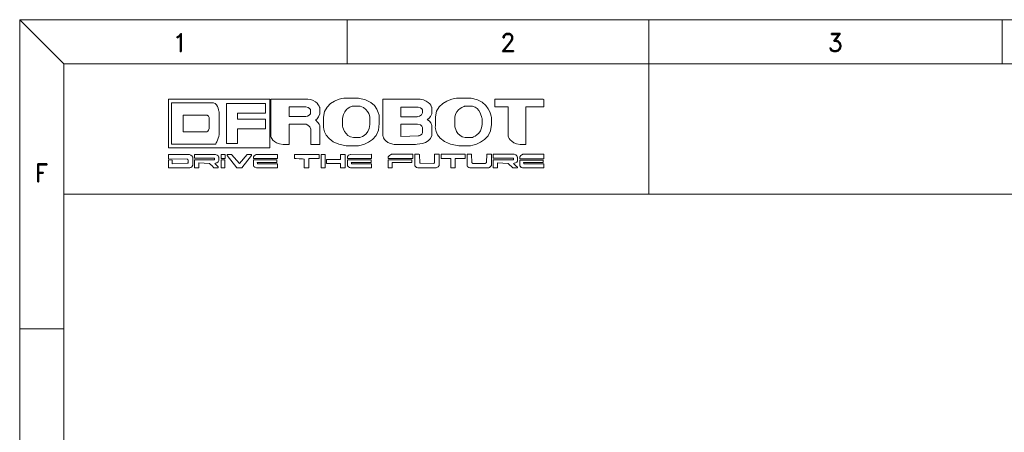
# Model space of a CAD drawing. Header units: millimetres. Extents: x 1213 to 2428, y 1034 to 1891.
# Tile 10 of 14: x 1213 to 1669, y 1700 to 1891. Entities that reach past the tile are written whole.
import ezdxf
from ezdxf.enums import TextEntityAlignment as Align

# ---------------------------------------------------------------- set-up
doc = ezdxf.new("R2010")
doc.units = ezdxf.units.MM
doc.layers.add('图框', color=7, linetype='Continuous', lineweight=18)
doc.styles.add('TXT', font='romand.shx', dxfattribs={"width": 0.8, "height": 1.2})

# ---------------------------------------------------------------- blocks, each defined once
blk = doc.blocks.new('2')
at = {"color": 0, "lineweight": 0}
for points in [[(818.015, 440.762), (2032.964, 440.762), (2032.964, 1298.343), (818.015, 1298.343)], [(838.434, 461.181), (838.434, 1277.925), (2012.545, 1277.925), (2012.545, 461.181)]]:
    blk.add_lwpolyline(points, close=True, dxfattribs=at)
for points in [[(838.434, 1277.925), (818.015, 1298.343)], [(969.623, 1298.343), (969.623, 1277.925)], [(1109.183, 1298.343), (1109.183, 1217.685)], [(1272.84, 1298.343), (1272.84, 1277.925)], [(838.434, 1217.685), (2012.545, 1217.685)], [(818.015, 1155.413), (838.434, 1155.413)]]:
    blk.add_lwpolyline(points, dxfattribs=at)
at = {"color": 0, "lineweight": 0, "style": 'TXT'}
for s, p in [('1', (892.412, 1287.779)), ('2', (1044.02, 1287.779)), ('3', (1195.628, 1287.779)), ('F', (828.143, 1227.545))]:
    blk.add_text(s, height=8.355, dxfattribs=at).set_placement(p, align=Align.MIDDLE_CENTER)

msp = doc.modelspace()

# ---------------------------------------------------------------- linework, layer by layer
at = {"layer": '图框'}
for p, q in [((1282.36, 1854.43), (1282.36, 1831.91)), ((1329.14, 1854.43), (1282.36, 1854.43)), ((1283.72, 1852.76), (1283.72, 1833.61)), ((1309.16, 1833.93), (1309.16, 1852.37)), ((1309.16, 1852.37), (1327.16, 1852.37)), ((1327.16, 1852.37), (1327.16, 1847.93)), ((1329.14, 1831.91), (1329.14, 1854.43)), ((1329.7, 1854.43), (1329.7, 1837.26)), ((1338.1, 1850.78), (1338.1, 1846.3)), ((1352.33, 1850.58), (1352.33, 1847.53)), ((1381.55, 1854.43), (1381.55, 1837.66)), ((1389.8, 1850.74), (1389.8, 1846.26)), ((1404.15, 1850.62), (1404.15, 1847.65)), ((1433.33, 1854.35), (1433.33, 1850.78)), ((1439.52, 1850.78), (1439.52, 1837.42)), ((1447.73, 1850.86), (1447.73, 1833.5)), ((1456.03, 1854.16), (1456.03, 1850.86)), ((1289.02, 1846.98), (1289.02, 1839.28)), ((1327.16, 1847.93), (1314.23, 1847.89)), ((1314.23, 1847.89), (1314.23, 1845.19)), ((1348.05, 1849.55), (1348.05, 1847.65)), ((1354, 1846.02), (1354, 1841.78)), ((1399.91, 1849.28), (1399.91, 1848.09)), ((1405.82, 1846.18), (1405.82, 1841.94)), ((1414.86, 1845.99), (1414.86, 1841.78)), ((1301.15, 1845.23), (1301.15, 1840.79)), ((1314.23, 1845.19), (1327.16, 1845.19)), ((1327.16, 1845.19), (1327.16, 1840.67)), ((1338.1, 1842.85), (1338.1, 1833.5)), ((1352.33, 1842.1), (1352.33, 1833.5)), ((1362.88, 1845.67), (1362.88, 1842.1)), ((1375.57, 1845.43), (1375.57, 1842.61)), ((1389.8, 1842.85), (1389.8, 1837.14)), ((1404.15, 1842.42), (1404.15, 1837.54)), ((1427.43, 1845.51), (1427.43, 1842.69)), ((1327.16, 1840.67), (1314.19, 1840.67)), ((1314.19, 1840.67), (1314.19, 1833.93)), ((1348.21, 1840.51), (1348.21, 1833.5)), ((1399.91, 1840.99), (1399.91, 1838.85)), ((1314.19, 1833.93), (1309.16, 1833.93)), ((1282.36, 1831.91), (1329.14, 1831.91)), ((1282.36, 1828.83), (1282.36, 1826.86)), ((1294.4, 1828.83), (1294.4, 1827.07)), ((1306.67, 1828.83), (1306.67, 1826.91)), ((1308.6, 1828.83), (1306.67, 1828.83)), ((1308.6, 1826.91), (1308.6, 1828.83)), ((1309.53, 1828.83), (1309.53, 1828.35)), ((1311.51, 1828.83), (1309.53, 1828.83)), ((1309.53, 1828.35), (1314.01, 1822.57)), ((1315.11, 1824.72), (1311.51, 1828.83)), ((1318.69, 1828.83), (1315.11, 1824.72)), ((1316.24, 1822.57), (1320.69, 1828.37)), ((1320.69, 1828.83), (1318.69, 1828.83)), ((1320.69, 1828.37), (1320.69, 1828.83)), ((1321.58, 1827.76), (1321.58, 1826.91)), ((1332.73, 1828.83), (1332.73, 1826.91)), ((1340.65, 1828.83), (1340.65, 1826.91)), ((1352, 1828.83), (1352, 1826.89)), ((1352.93, 1828.83), (1352.93, 1822.57)), ((1354.9, 1828.83), (1352.93, 1828.83)), ((1354.9, 1822.57), (1354.9, 1828.83)), ((1364.05, 1828.83), (1361.85, 1828.83)), ((1361.85, 1828.83), (1361.85, 1826.54)), ((1364.05, 1822.57), (1364.05, 1828.83)), ((1365.13, 1827.94), (1365.13, 1826.89)), ((1376.31, 1828.89), (1376.31, 1826.89)), ((1384.05, 1827.77), (1384.05, 1826.89)), ((1395.4, 1828.65), (1395.4, 1827.07)), ((1396.29, 1828.89), (1396.29, 1823.65)), ((1405.45, 1828.89), (1405.45, 1824.89)), ((1407.6, 1828.89), (1407.6, 1823.74)), ((1408.52, 1828.89), (1408.52, 1826.91)), ((1419.63, 1828.89), (1408.52, 1828.89)), ((1419.63, 1826.91), (1419.63, 1828.89)), ((1420.58, 1828.89), (1420.58, 1823.45)), ((1431.75, 1828.89), (1431.75, 1823.79)), ((1432.63, 1828.89), (1432.63, 1827.04)), ((1444.91, 1827.79), (1444.91, 1826.86)), ((1456.03, 1828.89), (1456.03, 1826.86)), ((1282.36, 1826.27), (1282.36, 1822.57)), ((1283.93, 1826.26), (1283.93, 1824.55)), ((1291.37, 1826.15), (1291.37, 1824.9)), ((1293.51, 1827.61), (1293.51, 1823.85)), ((1294.4, 1826.3), (1294.4, 1822.57)), ((1296.39, 1824.92), (1296.39, 1822.57)), ((1303.63, 1827.09), (1303.63, 1826.27)), ((1305.36, 1823.1), (1305.36, 1822.57)), ((1305.56, 1827.61), (1305.56, 1826.02)), ((1306.67, 1826.91), (1308.6, 1826.91)), ((1306.67, 1826.3), (1306.67, 1822.57)), ((1308.39, 1826.3), (1306.67, 1826.3)), ((1308.39, 1822.57), (1308.39, 1826.3)), ((1321.58, 1826.3), (1321.58, 1823.65)), ((1332.51, 1826.3), (1332.51, 1825.14)), ((1332.73, 1824.55), (1332.73, 1822.57)), ((1345.16, 1826.7), (1345.16, 1822.79)), ((1347.33, 1826.88), (1347.33, 1822.57)), ((1361.85, 1826.54), (1355.43, 1826.51)), ((1355.43, 1826.51), (1355.43, 1824.72)), ((1355.43, 1824.72), (1361.85, 1824.72)), ((1361.85, 1824.72), (1361.85, 1822.57)), ((1365.13, 1826.27), (1365.13, 1823.49)), ((1376.07, 1826.27), (1376.07, 1825.14)), ((1376.31, 1824.53), (1376.31, 1822.57)), ((1384.05, 1826.27), (1384.05, 1822.64)), ((1394.99, 1826.27), (1384.05, 1826.27)), ((1385.81, 1825.13), (1394.99, 1825.14)), ((1385.81, 1822.64), (1385.81, 1825.13)), ((1394.99, 1825.14), (1394.99, 1826.27)), ((1408.52, 1826.91), (1413.03, 1826.91)), ((1413.03, 1826.91), (1413.03, 1822.57)), ((1415.01, 1822.57), (1415.01, 1826.91)), ((1415.01, 1826.91), (1419.63, 1826.91)), ((1432.63, 1826.29), (1432.63, 1822.57)), ((1434.59, 1824.93), (1434.59, 1822.57)), ((1442.02, 1827.06), (1442.02, 1826.3)), ((1443.82, 1827.59), (1443.82, 1825.78)), ((1443.82, 1823.1), (1443.82, 1822.57)), ((1444.91, 1826.24), (1444.91, 1823.64)), ((1456.03, 1824.53), (1456.03, 1822.57)), ((1306.67, 1822.57), (1308.39, 1822.57)), ((1314.01, 1822.57), (1316.24, 1822.57)), ((1352.93, 1822.57), (1354.9, 1822.57)), ((1361.85, 1822.57), (1364.05, 1822.57)), ((1384.05, 1822.64), (1385.81, 1822.64)), ((1413.03, 1822.57), (1415.01, 1822.57))]:
    msp.add_line(p, q, dxfattribs=at)
for points in [[(1283.72, 1852.76), (1283.72, 1852.76), (1303.17, 1852.76), (1303.17, 1852.76)], [(1303.17, 1852.76), (1305.37, 1851.87), (1305.76, 1848.3), (1305.76, 1848.3)], [(1346.74, 1854.43), (1346.74, 1854.43), (1329.7, 1854.43), (1329.7, 1854.43)], [(1338.1, 1850.78), (1338.1, 1850.78), (1345.95, 1850.78), (1345.95, 1850.78)], [(1345.95, 1850.78), (1347.58, 1850.66), (1348.05, 1849.55), (1348.05, 1849.55)], [(1352.33, 1850.58), (1352.33, 1850.58), (1350.79, 1854.39), (1346.74, 1854.43)], [(1363.87, 1854.91), (1363.87, 1854.91), (1354.55, 1853.95), (1354, 1846.02)], [(1362.88, 1845.67), (1363.75, 1850.54), (1367.44, 1851.1), (1367.44, 1851.1)], [(1370.33, 1854.91), (1370.33, 1854.91), (1363.87, 1854.91), (1363.87, 1854.91)], [(1367.44, 1851.1), (1367.44, 1851.1), (1371.01, 1851.1), (1371.01, 1851.1)], [(1379.89, 1845.79), (1379.89, 1845.79), (1380.01, 1853.44), (1370.33, 1854.91)], [(1371.01, 1851.1), (1375.53, 1849.71), (1375.57, 1845.43), (1375.57, 1845.43)], [(1398.76, 1854.43), (1398.76, 1854.43), (1381.55, 1854.43), (1381.55, 1854.43)], [(1389.8, 1850.74), (1389.8, 1850.74), (1397.89, 1850.74), (1397.89, 1850.74)], [(1397.89, 1850.74), (1399.63, 1850.47), (1399.91, 1849.28), (1399.91, 1849.28)], [(1404.15, 1850.62), (1404.15, 1850.62), (1403.44, 1853.68), (1398.76, 1854.43)], [(1416.05, 1854.91), (1416.05, 1854.91), (1406.41, 1853.87), (1405.82, 1846.18)], [(1414.86, 1845.99), (1415.37, 1850.23), (1419.34, 1851.1), (1419.34, 1851.1)], [(1422.39, 1854.91), (1422.39, 1854.91), (1416.05, 1854.91), (1416.05, 1854.91)], [(1419.34, 1851.1), (1419.34, 1851.1), (1422.99, 1851.1), (1422.99, 1851.1)], [(1431.75, 1846.02), (1431.75, 1846.02), (1431.07, 1853.52), (1422.39, 1854.91)], [(1422.99, 1851.1), (1426.48, 1850.62), (1427.43, 1845.51), (1427.43, 1845.51)], [(1455.77, 1854.35), (1455.77, 1854.35), (1433.33, 1854.35), (1433.33, 1854.35)], [(1433.33, 1850.78), (1433.33, 1850.78), (1439.52, 1850.78), (1439.52, 1850.78)], [(1447.73, 1850.86), (1447.73, 1850.86), (1456.03, 1850.86), (1456.03, 1850.86)], [(1456.03, 1854.16), (1456.03, 1854.16), (1455.98, 1854.3), (1455.77, 1854.35)], [(1300.28, 1846.98), (1300.28, 1846.98), (1289.02, 1846.98), (1289.02, 1846.98)], [(1301.15, 1845.23), (1301.15, 1845.23), (1301.35, 1846.62), (1300.28, 1846.98)], [(1305.76, 1848.3), (1305.76, 1848.3), (1305.75, 1838.97), (1305.75, 1838.97)], [(1345.63, 1846.3), (1345.63, 1846.3), (1338.1, 1846.3), (1338.1, 1846.3)], [(1348.05, 1847.65), (1347.62, 1846.42), (1345.63, 1846.3), (1345.63, 1846.3)], [(1350.31, 1844.76), (1350.31, 1844.76), (1351.86, 1845.43), (1352.33, 1847.53)], [(1397.37, 1846.26), (1397.37, 1846.26), (1389.8, 1846.26), (1389.8, 1846.26)], [(1399.91, 1848.09), (1399.71, 1846.38), (1397.37, 1846.26), (1397.37, 1846.26)], [(1402.01, 1845.03), (1402.01, 1845.03), (1403.76, 1845.55), (1404.15, 1847.65)], [(1431.75, 1842.69), (1431.75, 1842.69), (1431.75, 1846.02), (1431.75, 1846.02)], [(1338.1, 1842.85), (1338.1, 1842.85), (1345.75, 1842.85), (1345.75, 1842.85)], [(1345.75, 1842.85), (1345.75, 1842.85), (1347.93, 1842.38), (1348.21, 1840.51)], [(1352.33, 1842.1), (1352.33, 1842.1), (1352.33, 1843.01), (1350.31, 1844.76)], [(1354, 1841.78), (1354, 1841.78), (1354.04, 1834.01), (1364.62, 1832.82)], [(1367.99, 1836.63), (1363.67, 1836.91), (1362.88, 1842.1), (1362.88, 1842.1)], [(1369.82, 1832.82), (1369.82, 1832.82), (1380.05, 1833.81), (1379.89, 1843.17)], [(1375.57, 1842.61), (1375.17, 1837.26), (1370.61, 1836.63), (1370.61, 1836.63)], [(1379.89, 1843.17), (1379.89, 1843.17), (1379.89, 1845.79), (1379.89, 1845.79)], [(1389.8, 1842.85), (1389.8, 1842.85), (1397.49, 1842.85), (1397.49, 1842.85)], [(1397.49, 1842.85), (1399.95, 1842.73), (1399.91, 1840.99), (1399.91, 1840.99)], [(1404.15, 1842.42), (1404.15, 1842.42), (1403.84, 1844.08), (1402.01, 1845.03)], [(1405.82, 1841.94), (1405.82, 1841.94), (1404.91, 1834.37), (1416.64, 1832.78)], [(1419.62, 1836.63), (1415.41, 1837.18), (1414.86, 1841.78), (1414.86, 1841.78)], [(1421.6, 1832.78), (1421.6, 1832.78), (1431.87, 1834.05), (1431.75, 1842.69)], [(1427.43, 1842.69), (1427.27, 1837.98), (1422.87, 1836.63), (1422.87, 1836.63)], [(1289.02, 1839.28), (1289.02, 1839.28), (1299.92, 1839.28), (1299.92, 1839.28)], [(1299.92, 1839.28), (1299.92, 1839.28), (1300.95, 1839.52), (1301.15, 1840.79)], [(1305.75, 1838.97), (1305.89, 1836.71), (1304.18, 1833.61), (1304.18, 1833.61)], [(1329.7, 1837.26), (1329.7, 1837.26), (1330.37, 1833.77), (1335.37, 1833.5)], [(1381.55, 1837.66), (1381.55, 1837.66), (1381.67, 1834.05), (1386.83, 1833.5)], [(1398.13, 1837.46), (1398.13, 1837.46), (1389.8, 1837.14), (1389.8, 1837.14)], [(1396.34, 1833.5), (1396.34, 1833.5), (1403.28, 1833.34), (1404.15, 1837.54)], [(1399.91, 1838.85), (1399.71, 1837.74), (1398.13, 1837.46), (1398.13, 1837.46)], [(1439.52, 1837.42), (1439.52, 1837.42), (1440.35, 1833.85), (1445.03, 1833.5)], [(1304.18, 1833.61), (1304.18, 1833.61), (1283.72, 1833.61), (1283.72, 1833.61)], [(1335.37, 1833.5), (1335.37, 1833.5), (1338.1, 1833.5), (1338.1, 1833.5)], [(1348.21, 1833.5), (1348.21, 1833.5), (1352.33, 1833.5), (1352.33, 1833.5)], [(1364.62, 1832.82), (1364.62, 1832.82), (1369.82, 1832.82), (1369.82, 1832.82)], [(1370.61, 1836.63), (1370.61, 1836.63), (1367.99, 1836.63), (1367.99, 1836.63)], [(1386.83, 1833.5), (1386.83, 1833.5), (1396.34, 1833.5), (1396.34, 1833.5)], [(1416.64, 1832.78), (1416.64, 1832.78), (1421.6, 1832.78), (1421.6, 1832.78)], [(1422.87, 1836.63), (1422.87, 1836.63), (1419.62, 1836.63), (1419.62, 1836.63)], [(1445.03, 1833.5), (1445.03, 1833.5), (1447.73, 1833.5), (1447.73, 1833.5)], [(1291.96, 1828.83), (1291.96, 1828.83), (1282.36, 1828.83), (1282.36, 1828.83)], [(1293.51, 1827.61), (1293.51, 1827.61), (1293.19, 1828.46), (1291.96, 1828.83)], [(1304.08, 1828.83), (1304.08, 1828.83), (1294.4, 1828.83), (1294.4, 1828.83)], [(1305.56, 1827.61), (1305.56, 1827.61), (1305.21, 1828.57), (1304.08, 1828.83)], [(1323.02, 1828.83), (1323.02, 1828.83), (1321.83, 1828.32), (1321.58, 1827.76)], [(1332.73, 1828.83), (1332.73, 1828.83), (1323.02, 1828.83), (1323.02, 1828.83)], [(1352, 1828.83), (1352, 1828.83), (1340.65, 1828.83), (1340.65, 1828.83)], [(1366.58, 1828.83), (1366.58, 1828.83), (1365.88, 1828.77), (1365.13, 1827.94)], [(1376.31, 1828.89), (1376.31, 1828.89), (1366.58, 1828.83), (1366.58, 1828.83)], [(1385.54, 1828.89), (1385.54, 1828.89), (1384.65, 1828.53), (1384.05, 1827.77)], [(1395.19, 1828.89), (1395.19, 1828.89), (1385.54, 1828.89), (1385.54, 1828.89)], [(1395.4, 1828.65), (1395.4, 1828.65), (1395.43, 1828.87), (1395.19, 1828.89)], [(1398.24, 1828.89), (1398.24, 1828.89), (1396.29, 1828.89), (1396.29, 1828.89)], [(1398.49, 1828.63), (1398.49, 1828.63), (1398.41, 1828.81), (1398.24, 1828.89)], [(1398.58, 1824.95), (1398.58, 1824.95), (1398.49, 1828.63), (1398.49, 1828.63)], [(1407.6, 1828.89), (1407.6, 1828.89), (1405.45, 1828.89), (1405.45, 1828.89)], [(1422.63, 1828.89), (1422.63, 1828.89), (1420.58, 1828.89), (1420.58, 1828.89)], [(1422.72, 1824.9), (1422.72, 1824.9), (1422.63, 1828.89), (1422.63, 1828.89)], [(1429.59, 1828.89), (1429.59, 1828.89), (1429.58, 1825.1), (1429.58, 1825.1)], [(1431.75, 1828.89), (1431.75, 1828.89), (1429.59, 1828.89), (1429.59, 1828.89)], [(1442.33, 1828.89), (1442.33, 1828.89), (1432.63, 1828.89), (1432.63, 1828.89)], [(1443.82, 1827.59), (1443.82, 1827.59), (1443.45, 1828.72), (1442.33, 1828.89)], [(1446.32, 1828.89), (1446.32, 1828.89), (1445.38, 1828.56), (1444.91, 1827.79)], [(1456.03, 1828.89), (1456.03, 1828.89), (1446.32, 1828.89), (1446.32, 1828.89)], [(1282.36, 1826.86), (1282.36, 1826.86), (1291.14, 1826.72), (1291.14, 1826.72)], [(1283.93, 1826.26), (1283.93, 1826.26), (1282.36, 1826.27), (1282.36, 1826.27)], [(1290.96, 1824.74), (1290.96, 1824.74), (1283.93, 1824.55), (1283.93, 1824.55)], [(1291.37, 1824.9), (1291.37, 1824.9), (1291.28, 1824.74), (1290.96, 1824.74)], [(1291.14, 1826.72), (1291.14, 1826.72), (1291.37, 1826.37), (1291.37, 1826.15)], [(1291.95, 1822.57), (1291.95, 1822.57), (1293.14, 1822.7), (1293.51, 1823.85)], [(1294.4, 1827.07), (1294.4, 1827.07), (1303.63, 1827.09), (1303.63, 1827.09)], [(1303.63, 1826.27), (1303.63, 1826.27), (1294.4, 1826.3), (1294.4, 1826.3)], [(1296.39, 1824.92), (1296.39, 1824.92), (1301.27, 1824.72), (1301.27, 1824.72)], [(1301.27, 1824.72), (1301.27, 1824.72), (1302.84, 1823.19), (1302.84, 1823.19)], [(1302.84, 1823.19), (1302.84, 1823.19), (1303.13, 1822.7), (1303.22, 1822.57)], [(1303.77, 1824.69), (1303.77, 1824.69), (1305.51, 1824.96), (1305.56, 1826.02)], [(1305.36, 1823.1), (1305.36, 1823.1), (1303.77, 1824.69), (1303.77, 1824.69)], [(1321.58, 1826.91), (1321.58, 1826.91), (1332.73, 1826.91), (1332.73, 1826.91)], [(1332.51, 1826.3), (1332.51, 1826.3), (1321.58, 1826.3), (1321.58, 1826.3)], [(1321.58, 1823.65), (1321.58, 1823.65), (1321.86, 1822.94), (1323, 1822.57)], [(1323.35, 1825.13), (1323.35, 1825.13), (1332.51, 1825.14), (1332.51, 1825.14)], [(1323.54, 1824.55), (1323.54, 1824.55), (1323.3, 1824.8), (1323.35, 1825.13)], [(1332.73, 1824.55), (1332.73, 1824.55), (1323.54, 1824.55), (1323.54, 1824.55)], [(1340.65, 1826.91), (1340.65, 1826.91), (1345.02, 1826.73), (1345.16, 1826.7)], [(1347.33, 1826.88), (1347.33, 1826.88), (1352, 1826.89), (1352, 1826.89)], [(1365.13, 1826.89), (1365.13, 1826.89), (1376.31, 1826.89), (1376.31, 1826.89)], [(1376.07, 1826.27), (1376.07, 1826.27), (1365.13, 1826.27), (1365.13, 1826.27)], [(1365.13, 1823.49), (1365.13, 1823.49), (1365.78, 1822.69), (1366.6, 1822.57)], [(1366.85, 1825.1), (1366.85, 1825.1), (1376.07, 1825.14), (1376.07, 1825.14)], [(1367.04, 1824.56), (1367.04, 1824.56), (1366.84, 1824.96), (1366.85, 1825.1)], [(1376.31, 1824.53), (1376.31, 1824.53), (1367.04, 1824.56), (1367.04, 1824.56)], [(1384.05, 1826.89), (1384.05, 1826.89), (1395.14, 1826.89), (1395.14, 1826.89)], [(1395.14, 1826.89), (1395.14, 1826.89), (1395.29, 1826.88), (1395.4, 1827.07)], [(1396.29, 1823.65), (1396.29, 1823.65), (1396.91, 1822.81), (1397.72, 1822.57)], [(1398.91, 1824.74), (1398.91, 1824.74), (1398.61, 1824.83), (1398.58, 1824.95)], [(1404.79, 1824.72), (1404.79, 1824.72), (1398.91, 1824.74), (1398.91, 1824.74)], [(1405.45, 1824.89), (1405.45, 1824.89), (1405.24, 1824.78), (1404.79, 1824.72)], [(1406.04, 1822.57), (1406.04, 1822.57), (1406.95, 1822.61), (1407.6, 1823.74)], [(1420.58, 1823.45), (1420.58, 1823.45), (1421.1, 1822.82), (1421.82, 1822.57)], [(1423.23, 1824.72), (1423.23, 1824.72), (1422.96, 1824.75), (1422.72, 1824.9)], [(1428.86, 1824.72), (1428.86, 1824.72), (1423.23, 1824.72), (1423.23, 1824.72)], [(1429.58, 1825.1), (1429.58, 1825.1), (1429.41, 1824.8), (1428.86, 1824.72)], [(1430.35, 1822.57), (1430.35, 1822.57), (1431.41, 1822.9), (1431.75, 1823.79)], [(1432.63, 1827.04), (1432.63, 1827.04), (1442.02, 1827.06), (1442.02, 1827.06)], [(1442.02, 1826.3), (1442.02, 1826.3), (1432.63, 1826.29), (1432.63, 1826.29)], [(1434.59, 1824.93), (1434.59, 1824.93), (1439.52, 1824.71), (1439.52, 1824.71)], [(1439.52, 1824.71), (1439.52, 1824.71), (1441.65, 1822.57), (1441.65, 1822.57)], [(1442.04, 1824.71), (1442.04, 1824.71), (1443.78, 1825.07), (1443.82, 1825.78)], [(1443.82, 1823.1), (1443.82, 1823.1), (1443.4, 1823.12), (1442.04, 1824.71)], [(1444.91, 1826.86), (1444.91, 1826.86), (1456.03, 1826.86), (1456.03, 1826.86)], [(1455.8, 1826.24), (1455.8, 1826.24), (1444.91, 1826.24), (1444.91, 1826.24)], [(1444.91, 1823.64), (1444.91, 1823.64), (1445.26, 1822.87), (1446.21, 1822.57)], [(1446.62, 1825.1), (1446.62, 1825.1), (1455.79, 1825.13), (1455.79, 1825.13)], [(1446.84, 1824.55), (1446.84, 1824.55), (1446.68, 1824.72), (1446.62, 1825.1)], [(1456.03, 1824.53), (1456.03, 1824.53), (1446.84, 1824.55), (1446.84, 1824.55)], [(1455.79, 1825.13), (1455.79, 1825.13), (1455.8, 1826.24), (1455.8, 1826.24)], [(1282.36, 1822.57), (1282.36, 1822.57), (1291.95, 1822.57), (1291.95, 1822.57)], [(1294.4, 1822.57), (1294.4, 1822.57), (1296.39, 1822.57), (1296.39, 1822.57)], [(1303.22, 1822.57), (1303.22, 1822.57), (1305.36, 1822.57), (1305.36, 1822.57)], [(1323, 1822.57), (1323, 1822.57), (1332.73, 1822.57), (1332.73, 1822.57)], [(1345.16, 1822.79), (1345.16, 1822.79), (1345.26, 1822.61), (1345.37, 1822.57)], [(1345.37, 1822.57), (1345.37, 1822.57), (1347.33, 1822.57), (1347.33, 1822.57)], [(1366.6, 1822.57), (1366.6, 1822.57), (1376.31, 1822.57), (1376.31, 1822.57)], [(1397.72, 1822.57), (1397.72, 1822.57), (1406.04, 1822.57), (1406.04, 1822.57)], [(1421.82, 1822.57), (1421.82, 1822.57), (1430.35, 1822.57), (1430.35, 1822.57)], [(1432.63, 1822.57), (1432.63, 1822.57), (1434.59, 1822.57), (1434.59, 1822.57)], [(1441.65, 1822.57), (1441.65, 1822.57), (1443.82, 1822.57), (1443.82, 1822.57)], [(1446.21, 1822.57), (1446.21, 1822.57), (1456.03, 1822.57), (1456.03, 1822.57)]]:
    msp.add_open_spline(points, degree=3, dxfattribs=at)

# ---------------------------------------------------------------- block references
msp.add_blockref('2', (395.41, 592.76))

doc.saveas('drawing.dxf')
